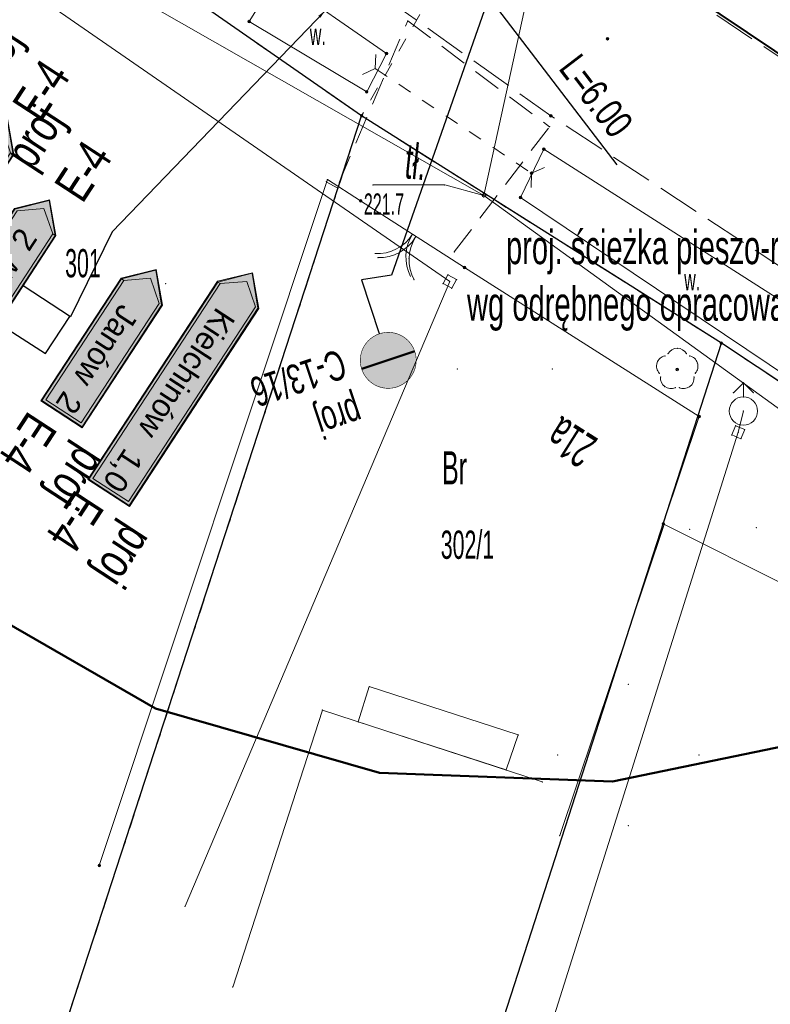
# Model space of a CAD drawing. Header units: metres. Extents: x 6599594 to 6600699, y 5687867 to 5691114.
# Tile 10 of 256: x 6599828 to 6599855, y 5688491 to 5688526. Entities that reach past the tile are written whole.
import ezdxf
from ezdxf import colors
from ezdxf.entities.mleader import LeaderData, LeaderLine
from ezdxf.enums import TextEntityAlignment as Align
from ezdxf.math import Vec2, Vec3

# ---------------------------------------------------------------- set-up
doc = ezdxf.new("R2010")
doc.units = ezdxf.units.M
doc.header["$MEASUREMENT"] = 0
for name, pattern in [('1', [0]), ('3_EGBU_A', [0]), ('BGT', [0]), ('BTO', [0]), ('GUK', [2, 1.5, -0.5]), ('GUZ', [1, 0.5, -0.5]), ('KOU', [1.5, 1, -0.5]), ('L_0_06', [2, 1.5, -0.5]), ('L_0_7E', [1, 0.5, -0.5]), ('UPT', [0]), ('UPW', [0])]:
    doc.linetypes.add(name, pattern=pattern)
doc.layers.get('0').update_dxf_attribs({"color": 253, "linetype": 'CONTINUOUS', "lineweight": 13})
for name, color, linetype in [('__gaPionowe', 7, 'CONTINUOUS'), ('zzz.gaHSDlugosc', 7, 'CONTINUOUS'), ('zzz.gaHSDodTekst', 7, 'CONTINUOUS'), ('zzz.gaHSKilometraz', 7, 'CONTINUOUS'), ('zzz.gaHSNazwa', 7, 'CONTINUOUS'), ('zzz.gaHSOpis', 7, 'CONTINUOUS'), ('zzz.gaHSStan', 7, 'CONTINUOUS'), ('zzz.gaVSDodTekst', 7, 'CONTINUOUS'), ('zzz.gaVSDomyslna', 7, 'CONTINUOUS'), ('zzz.gaVSNazwa', 7, 'CONTINUOUS'), ('zzz.gaVSStan', 7, 'CONTINUOUS'), ('zzz.gaVSWielkość', 7, 'CONTINUOUS')]:
    doc.layers.add(name, color=color, linetype=linetype)
for name, color, linetype, lineweight in [('_opis', 7, 'CONTINUOUS', 25), ('_wg odrębnego opracowania', 200, 'BTO', 40), ('Dzialki', 130, '1', 30), ('EBTPO_L_12', 7, '1', 9), ('EEADTD_T_0', 7, 'CONTINUOUS', 9), ('EGBB_L_0', 7, '3_EGBU_A', 9), ('Kontury', 252, 'GUK', 9), ('Numery_dzialek', 150, 'CONTINUOUS', 30), ('Numery_uzytkow', 253, 'CONTINUOUS', 9), ('OT_Komunikacja', 7, 'CONTINUOUS', 0), ('OT_Ogrodzenia', 7, 'CONTINUOUS', 0), ('pkt_sztuczny_i_naturalny', 7, 'CONTINUOUS', 5), ('Punkty', 7, 'CONTINUOUS', 9), ('SDROK_T_0', 252, 'CONTINUOUS', 9), ('SDRPK_L_1', 252, 'KOU', 9), ('SZOPO_L_0', 7, 'BGT', 9), ('SZOPO_T_0', 7, 'CONTINUOUS', 9), ('SZZPZ_T_0', 7, 'CONTINUOUS', 9), ('UTTOC_T_2', 30, 'CONTINUOUS', 9), ('UTTPOM_L_0', 30, 'UPT', 9), ('UWWOA_T_7', 5, 'CONTINUOUS', 9), ('UWWPM_L_0', 5, 'UPW', 9), ('Uzytki', 252, 'GUZ', 9), ('zakres', 1, 'CONTINUOUS', 50), ('zzz.gaHSTrasa', 4, 'CONTINUOUS', 5)]:
    doc.layers.add(name, color=color, linetype=linetype, lineweight=lineweight)
doc.styles.add('GA-ATR-TEXT', font='ARIALN.TTF', dxfattribs={"width": 0.8})
doc.styles.add('GA-SIGN-TEXT', font='GA_OZ_PION.ttf')
doc.styles.add('GA4-HS-TEXT', font='ARIALN.TTF', dxfattribs={"width": 0.9})
doc.styles.add('opis drzewa', font='ARIALN.TTF', dxfattribs={"width": 0.7, "height": 1.4})
doc.styles.get("Standard").update_dxf_attribs({"font": 'ARIALN.TTF', "width": 0.75, "height": 1.2})
doc.linetypes.add('L_0_15_SHX', pattern='A,0,-0.375,-0.75,-0.75,-0.75,-0.75,-0.75,[6,Mapa Kielchinów 07-08-2022.shx,S=0.05,R=0,X=0,Y=0],-0.75,-0.75,-0.75,-0.75,-0.375', length=7.5)
doc.dimstyles.new('GA-LEADER', dxfattribs={"dimtxt": 1, "dimasz": 1, "dimexe": 1, "dimexo": 1, "dimgap": 1, "dimtad": 1, "dimtxsty": 'Standard', "dimcen": 1, "dimadec": 0, "dimazin": 0, "dimtfac": 1, "dimtmove": 0, "dimatfit": 3, "dimfxl": 1, "dimarcsym": 0})

# ---------------------------------------------------------------- blocks, each defined once
blk = doc.blocks.new('L_0_02_2')
at = {"color": 0}
blk.add_point((0, 0), dxfattribs=at)
blk = doc.blocks.new('L_0_02_1')
at = {"color": 0}
blk.add_point((0, 0), dxfattribs=at)
blk = doc.blocks.new('L_0_7E_1')
at = {"color": 0, "linetype": 'Continuous', "lineweight": 13, "flags": 128}
for points in [[(0, 0), (-0.53, 0.85)], [(0, 0), (-0.53, -0.85)]]:
    blk.add_lwpolyline(points, dxfattribs=at)
blk = doc.blocks.new('L_0_7E_2')
at = {"color": 0, "linetype": 'Continuous', "lineweight": 13, "flags": 128}
for points in [[(0, 0), (-0.53, 0.85)], [(0, 0), (-0.53, -0.85)]]:
    blk.add_lwpolyline(points, dxfattribs=at)
blk = doc.blocks.new('KTOK02_500')
at = {"color": 0, "linetype": 'Continuous', "lineweight": 13}
for centre, start, end in [((-3, 0), 0, 60.01836), ((3, 0), 119.98164, 180)]:
    blk.add_arc(centre, 3, start, end, dxfattribs=at)
blk = doc.blocks.new('168')
at = {"linetype": 'Continuous', "lineweight": 13}
blk.add_hatch(color=0, dxfattribs=at).paths.add_polyline_path([(0, -0.091, 1), (0, 0.091, 1)])
at = {"color": 0, "linetype": 'Continuous', "lineweight": 13}
blk.add_circle((0, 0), 0.0906, dxfattribs=at)
blk = doc.blocks.new('169')
at = {"linetype": 'Continuous', "lineweight": 13}
blk.add_hatch(color=0, dxfattribs=at).paths.add_polyline_path([(0, -0.091, 1), (0, 0.091, 1)])
at = {"color": 0, "linetype": 'Continuous', "lineweight": 13}
blk.add_circle((0, 0), 0.0906, dxfattribs=at)
blk = doc.blocks.new('_Dot')
at = {"color": 0, "linetype": 'ByBlock', "lineweight": -2}
blk.add_line((-0.5, 0), (-1, 0), dxfattribs=at)
at = {"color": 0, "linetype": 'ByBlock', "const_width": 0.5}
blk.add_lwpolyline([(-0.25, 0, 1), (0.25, 0, 1)], format="xyb", close=True, dxfattribs=at)
blk = doc.blocks.new('gaVScolumn0')
at = {"color": 0, "linetype": 'ByBlock', "lineweight": -2}
blk.add_line((0, 0), (0, 400), dxfattribs=at)
at = {"color": 7, "style": 'GA-ATR-TEXT', "width": 0.9}
blk.add_attdef('X2', text='', height=150, dxfattribs=at).set_placement((-50, 0), align=Align.BOTTOM_RIGHT)
blk = doc.blocks.new('*U367')
at = {"layer": 'zzz.gaVSDomyslna'}
for color, points in [(96, [(-611.8, 0), (-611.8, 350), (424.8, 350), (611.8, 175), (424.8, 0)]), (7, [(422.3, 25), (538.8, 175), (422.3, 325), (-586.8, 325), (-586.8, 25), (422.3, 25), (422.3, 5), (-606.8, 5), (-606.8, 345), (422.3, 345), (606.8, 175), (422.3, 5)])]:
    blk.add_hatch(color=color, dxfattribs=at).paths.add_polyline_path(points)
at = {"layer": 'zzz.gaVSDomyslna', "color": 96, "lineweight": 0}
blk.add_lwpolyline([(-611.8, 0), (-611.8, 350), (424.8, 350), (611.8, 175), (424.8, 0)], close=True, dxfattribs=at)
at = {"layer": 'zzz.gaVSDomyslna', "color": 7, "lineweight": 0}
blk.add_lwpolyline([(424.8, 0), (-611.8, 0), (-611.8, 350), (424.8, 350), (611.8, 175), (424.8, 0)], dxfattribs=at)
blk.add_lwpolyline([(422.3, 25), (538.8, 175), (422.3, 325), (-586.8, 325), (-586.8, 25), (422.3, 25), (422.3, 5), (-606.8, 5), (-606.8, 345), (422.3, 345), (606.8, 175), (422.3, 5)], close=True, dxfattribs=at)
blk = doc.blocks.new('*U366')
at = {"layer": 'zzz.gaVSDomyslna', "color": 7, "style": 'GA-SIGN-TEXT'}
blk.add_text('Janów', height=162, dxfattribs=at).set_placement((-331.79915, 81), align=Align.MIDDLE_LEFT)
blk.add_text('2', height=162, dxfattribs=at).set_placement((522.44085, 81), align=Align.MIDDLE_RIGHT)
blk = doc.blocks.new('*U365')
at = {"layer": 'zzz.gaVSDomyslna'}
for name, p in [('*U367', (0, 0)), ('*U366', (-182.8, 94))]:
    blk.add_blockref(name, p, dxfattribs=at)
at = {"layer": 'zzz.gaVSDodTekst', "style": 'GA-ATR-TEXT', "width": 0.9}
blk.add_attdef('Addtext', text='', height=250, dxfattribs=at).set_placement((711.8, -337.5), align=Align.MIDDLE_LEFT)
at = {"layer": 'zzz.gaVSDomyslna', "style": 'opis drzewa', "flags": 1}
for tag in ['Width', 'Height', 'Position', 'Route', 'ItemNo', 'ID']:
    blk.add_attdef(tag, text='', height=1, dxfattribs=at).set_placement((0, 0), align=Align.MIDDLE_LEFT)
at = {"layer": 'zzz.gaVSNazwa', "style": 'GA-ATR-TEXT', "width": 0.9}
blk.add_attdef('Name', text='', height=250, dxfattribs=at).set_placement((711.8, 87.5), align=Align.MIDDLE_LEFT)
at = {"layer": 'zzz.gaVSStan', "style": 'GA-ATR-TEXT', "width": 0.9}
blk.add_attdef('State', text='', height=250, dxfattribs=at).set_placement((711.8, 512.5), align=Align.MIDDLE_LEFT)
at = {"layer": 'zzz.gaVSWielkość', "style": 'opis drzewa', "flags": 1}
blk.add_attdef('Size', text='', height=1, dxfattribs=at).set_placement((0, 0), align=Align.MIDDLE_LEFT)
blk = doc.blocks.new('*U370')
at = {"layer": 'zzz.gaVSDomyslna'}
for color, points in [(96, [(-896.7, 0), (-896.7, 350), (709.7, 350), (896.7, 175), (709.7, 0)]), (7, [(707.2, 25), (823.7, 175), (707.2, 325), (-871.7, 325), (-871.7, 25), (707.2, 25), (707.2, 5), (-891.7, 5), (-891.7, 345), (707.2, 345), (891.7, 175), (707.2, 5)])]:
    blk.add_hatch(color=color, dxfattribs=at).paths.add_polyline_path(points)
at = {"layer": 'zzz.gaVSDomyslna', "color": 96, "lineweight": 0}
blk.add_lwpolyline([(-896.7, 0), (-896.7, 350), (709.7, 350), (896.7, 175), (709.7, 0)], close=True, dxfattribs=at)
at = {"layer": 'zzz.gaVSDomyslna', "color": 7, "lineweight": 0}
blk.add_lwpolyline([(709.7, 0), (-896.7, 0), (-896.7, 350), (709.7, 350), (896.7, 175), (709.7, 0)], dxfattribs=at)
blk.add_lwpolyline([(707.2, 25), (823.7, 175), (707.2, 325), (-871.7, 325), (-871.7, 25), (707.2, 25), (707.2, 5), (-891.7, 5), (-891.7, 345), (707.2, 345), (891.7, 175), (707.2, 5)], close=True, dxfattribs=at)
blk = doc.blocks.new('*U369')
at = {"layer": 'zzz.gaVSDomyslna', "color": 7, "style": 'GA-SIGN-TEXT'}
blk.add_text('Kiechinów', height=162, dxfattribs=at).set_placement((-615.97415, 81), align=Align.MIDDLE_LEFT)
blk.add_text('1,0', height=162, dxfattribs=at).set_placement((806.61585, 81), align=Align.MIDDLE_RIGHT)
blk = doc.blocks.new('*U368')
at = {"layer": 'zzz.gaVSDomyslna'}
for name, p in [('*U370', (0, 0)), ('*U369', (-182.8, 94))]:
    blk.add_blockref(name, p, dxfattribs=at)
at = {"layer": 'zzz.gaVSDodTekst', "style": 'GA-ATR-TEXT', "width": 0.9}
blk.add_attdef('Addtext', text='', height=250, dxfattribs=at).set_placement((996.7, -337.5), align=Align.MIDDLE_LEFT)
at = {"layer": 'zzz.gaVSDomyslna', "style": 'opis drzewa', "flags": 1}
for tag in ['Width', 'Height', 'Position', 'Route', 'ItemNo', 'ID']:
    blk.add_attdef(tag, text='', height=1, dxfattribs=at).set_placement((0, 0), align=Align.MIDDLE_LEFT)
at = {"layer": 'zzz.gaVSNazwa', "style": 'GA-ATR-TEXT', "width": 0.9}
blk.add_attdef('Name', text='', height=250, dxfattribs=at).set_placement((996.7, 87.5), align=Align.MIDDLE_LEFT)
at = {"layer": 'zzz.gaVSStan', "style": 'GA-ATR-TEXT', "width": 0.9}
blk.add_attdef('State', text='', height=250, dxfattribs=at).set_placement((996.7, 512.5), align=Align.MIDDLE_LEFT)
at = {"layer": 'zzz.gaVSWielkość', "style": 'opis drzewa', "flags": 1}
blk.add_attdef('Size', text='', height=1, dxfattribs=at).set_placement((0, 0), align=Align.MIDDLE_LEFT)
blk = doc.blocks.new('*U373')
at = {"layer": 'zzz.gaVSDomyslna'}
for color, points in [(96, [(611.8, 0), (611.8, 350), (-424.8, 350), (-611.8, 175), (-424.8, 0)]), (7, [(-422.3, 25), (-538.8, 175), (-422.3, 325), (586.8, 325), (586.8, 25), (-422.3, 25), (-422.3, 5), (606.8, 5), (606.8, 345), (-422.3, 345), (-606.8, 175), (-422.3, 5)])]:
    blk.add_hatch(color=color, dxfattribs=at).paths.add_polyline_path(points)
at = {"layer": 'zzz.gaVSDomyslna', "color": 96, "lineweight": 0}
blk.add_lwpolyline([(611.8, 0), (611.8, 350), (-424.8, 350), (-611.8, 175), (-424.8, 0)], close=True, dxfattribs=at)
at = {"layer": 'zzz.gaVSDomyslna', "color": 7, "lineweight": 0}
blk.add_lwpolyline([(-424.8, 0), (611.8, 0), (611.8, 350), (-424.8, 350), (-611.8, 175), (-424.8, 0)], dxfattribs=at)
blk.add_lwpolyline([(-422.3, 25), (-538.8, 175), (-422.3, 325), (586.8, 325), (586.8, 25), (-422.3, 25), (-422.3, 5), (606.8, 5), (606.8, 345), (-422.3, 345), (-606.8, 175), (-422.3, 5)], close=True, dxfattribs=at)
blk = doc.blocks.new('*U372')
at = {"layer": 'zzz.gaVSDomyslna', "color": 7, "style": 'GA-SIGN-TEXT'}
blk.add_text('Janów', height=162, dxfattribs=at).set_placement((-331.79915, 81), align=Align.MIDDLE_LEFT)
blk.add_text('2', height=162, dxfattribs=at).set_placement((522.44085, 81), align=Align.MIDDLE_RIGHT)
blk = doc.blocks.new('*U371')
at = {"layer": 'zzz.gaVSDomyslna'}
for name, p in [('*U373', (0, 0)), ('*U372', (54, 94))]:
    blk.add_blockref(name, p, dxfattribs=at)
at = {"layer": 'zzz.gaVSDodTekst', "style": 'GA-ATR-TEXT', "width": 0.9}
blk.add_attdef('Addtext', text='', height=250, dxfattribs=at).set_placement((711.8, -337.5), align=Align.MIDDLE_LEFT)
at = {"layer": 'zzz.gaVSDomyslna', "style": 'opis drzewa', "flags": 1}
for tag in ['Width', 'Height', 'Position', 'Route', 'ItemNo', 'ID']:
    blk.add_attdef(tag, text='', height=1, dxfattribs=at).set_placement((0, 0), align=Align.MIDDLE_LEFT)
at = {"layer": 'zzz.gaVSNazwa', "style": 'GA-ATR-TEXT', "width": 0.9}
blk.add_attdef('Name', text='', height=250, dxfattribs=at).set_placement((711.8, 87.5), align=Align.MIDDLE_LEFT)
at = {"layer": 'zzz.gaVSStan', "style": 'GA-ATR-TEXT', "width": 0.9}
blk.add_attdef('State', text='', height=250, dxfattribs=at).set_placement((711.8, 512.5), align=Align.MIDDLE_LEFT)
at = {"layer": 'zzz.gaVSWielkość', "style": 'opis drzewa', "flags": 1}
blk.add_attdef('Size', text='', height=1, dxfattribs=at).set_placement((0, 0), align=Align.MIDDLE_LEFT)
blk = doc.blocks.new('*U376')
at = {"layer": 'zzz.gaVSDomyslna'}
for color, points in [(96, [(930.5, 0), (930.5, 350), (-743.5, 350), (-930.5, 175), (-743.5, 0)]), (7, [(-741, 25), (-857.5, 175), (-741, 325), (905.5, 325), (905.5, 25), (-741, 25), (-741, 5), (925.5, 5), (925.5, 345), (-741, 345), (-925.5, 175), (-741, 5)])]:
    blk.add_hatch(color=color, dxfattribs=at).paths.add_polyline_path(points)
at = {"layer": 'zzz.gaVSDomyslna', "color": 96, "lineweight": 0}
blk.add_lwpolyline([(930.5, 0), (930.5, 350), (-743.5, 350), (-930.5, 175), (-743.5, 0)], close=True, dxfattribs=at)
at = {"layer": 'zzz.gaVSDomyslna', "color": 7, "lineweight": 0}
blk.add_lwpolyline([(-743.5, 0), (930.5, 0), (930.5, 350), (-743.5, 350), (-930.5, 175), (-743.5, 0)], dxfattribs=at)
blk.add_lwpolyline([(-741, 25), (-857.5, 175), (-741, 325), (905.5, 325), (905.5, 25), (-741, 25), (-741, 5), (925.5, 5), (925.5, 345), (-741, 345), (-925.5, 175), (-741, 5)], close=True, dxfattribs=at)
blk = doc.blocks.new('*U375')
at = {"layer": 'zzz.gaVSDomyslna', "color": 7, "style": 'GA-SIGN-TEXT'}
blk.add_text('Kielchinów', height=162, dxfattribs=at).set_placement((-649.72415, 81), align=Align.MIDDLE_LEFT)
blk.add_text('1,0', height=162, dxfattribs=at).set_placement((840.36585, 81), align=Align.MIDDLE_RIGHT)
blk = doc.blocks.new('*U374')
at = {"layer": 'zzz.gaVSDomyslna'}
for name, p in [('*U376', (0, 0)), ('*U375', (54, 94))]:
    blk.add_blockref(name, p, dxfattribs=at)
at = {"layer": 'zzz.gaVSDodTekst', "style": 'GA-ATR-TEXT', "width": 0.9}
blk.add_attdef('Addtext', text='', height=250, dxfattribs=at).set_placement((1030.5, -337.5), align=Align.MIDDLE_LEFT)
at = {"layer": 'zzz.gaVSDomyslna', "style": 'opis drzewa', "flags": 1}
for tag in ['Width', 'Height', 'Position', 'Route', 'ItemNo', 'ID']:
    blk.add_attdef(tag, text='', height=1, dxfattribs=at).set_placement((0, 0), align=Align.MIDDLE_LEFT)
at = {"layer": 'zzz.gaVSNazwa', "style": 'GA-ATR-TEXT', "width": 0.9}
blk.add_attdef('Name', text='', height=250, dxfattribs=at).set_placement((1030.5, 87.5), align=Align.MIDDLE_LEFT)
at = {"layer": 'zzz.gaVSStan', "style": 'GA-ATR-TEXT', "width": 0.9}
blk.add_attdef('State', text='', height=250, dxfattribs=at).set_placement((1030.5, 512.5), align=Align.MIDDLE_LEFT)
at = {"layer": 'zzz.gaVSWielkość', "style": 'opis drzewa', "flags": 1}
blk.add_attdef('Size', text='', height=1, dxfattribs=at).set_placement((0, 0), align=Align.MIDDLE_LEFT)
blk = doc.blocks.new('*U583')
at = {"layer": 'zzz.gaVSDomyslna'}
blk.add_hatch(color=180, dxfattribs=at).paths.add_polyline_path([(-400, 400, 1), (400, 400, 1)])
blk = doc.blocks.new('*U584')
at = {"layer": 'zzz.gaVSDomyslna', "color": 7, "lineweight": 0, "const_width": 8}
blk.add_lwpolyline([(0, 796, 1), (0, 4, 1), (0, 796, 1.17474)], format="xyb", dxfattribs=at)
blk = doc.blocks.new('*U585')
at = {"layer": 'zzz.gaVSDomyslna'}
h = blk.add_hatch(color=7, dxfattribs=at)
h.paths.add_polyline_path([(68.7298, 120), (80.3852, 120, 3.31928), (150.279, 245.471), (101.889, 323.64), (113.417, 360), (160, 360), (160, 400), (39.4574, 400, 0.843718), (36.4063, 381.198), (93.1592, 362.28), (86.0947, 340), (-138.924, 340), (-124.106, 391.293, -0.334944), (-112.567, 400), (-80, 400), (-80, 420), (-112.567, 420, 0.333495), (-143.292, 396.942), (-183.634, 257.298, 25.9615), (-164.42, 251.747), (-156.934, 277.658), (-5.88005, 147.681, 1.10824)])
h.paths.add_polyline_path([(68.7298, 140, 0.191903), (51.2382, 163.896), (93.9215, 298.513), (133.274, 234.943, 0.219028), (80.3852, 140)], flags=16)
h.paths.add_polyline_path([(32.1735, 169.941, 0.167013), (7.16478, 162.841), (-150.83, 298.79), (-144.702, 320), (79.7533, 320)], flags=16)
h.paths.add_polyline_path([(100.455, 120), (192.679, 120, 1.76317), (209.386, 149.991), (160.843, 228.405, -3.23686)], flags=16)
h.paths.add_polyline_path([(100.455, 140, -0.211684), (143.838, 217.878), (192.048, 140)], flags=16)
h.paths.add_polyline_path([(-189.204, 238.016), (-214.8, 149.415, 3.73205), (-195.586, 143.865), (-169.99, 232.466, -21.9545)], flags=16)
blk = doc.blocks.new('*U586')
at = {"layer": 'zzz.gaVSDomyslna'}
h = blk.add_hatch(color=7, dxfattribs=at)
h.paths.add_polyline_path([(-101.25, 517.5, 1), (-33.75, 517.5, 1)])
h.paths.add_polyline_path([(174.375, 298.125, 1), (230.625, 298.125, 1)], flags=17)
h.paths.add_polyline_path([(-25.0187, 384.179), (68.3868, 243.19), (76.6325, 249.603), (118.259, 225.538), (148.976, 235.904), (122.485, 129.941), (133.136, 127.544), (102.969, 6.87773), (129.764, 4.48537), (168.75, 120), (218.529, 31.5037), (233.422, 30.2005), (246.316, 59.2105), (232.906, 60.8867), (203.162, 137.647), (219.477, 202.909), (248.412, 146.605), (271.047, 155.407), (217.347, 262.806), (168.75, 270.703), (119.62, 249.209), (85.5204, 267.964), (-10.2857, 438.286), (-56.25, 475.312), (-87.3134, 476.866), (-158.4, 446.4), (-180, 360), (-196.44, 228.483), (-180.251, 227.269), (-154.512, 326.25), (-161.476, 237.111), (-155.15, 236.636), (-176.029, 0), (-137.25, 0), (-98.2895, 222.632), (-41.625, 33.75), (-5.82589, 33.75), (11.3704, 72.2698), (-8.63724, 80.8445), (-42.0833, 286.667)])
blk = doc.blocks.new('*U587')
at = {"layer": 'zzz.gaVSDomyslna'}
blk.add_hatch(color=180, dxfattribs=at).paths.add_polyline_path([(-400, 400, 1), (400, 400, 1)])
blk = doc.blocks.new('*U588')
at = {"layer": 'zzz.gaVSDomyslna', "color": 7, "lineweight": 0, "const_width": 8}
blk.add_lwpolyline([(0, 796, 1), (0, 4, 1), (0, 796, 1.17474)], format="xyb", dxfattribs=at)
blk = doc.blocks.new('*U589')
at = {"layer": 'zzz.gaVSDomyslna'}
h = blk.add_hatch(color=7, dxfattribs=at)
h.paths.add_polyline_path([(68.7298, 120), (80.3852, 120, 3.31928), (150.279, 245.471), (101.889, 323.64), (113.417, 360), (160, 360), (160, 400), (39.4574, 400, 0.843718), (36.4063, 381.198), (93.1592, 362.28), (86.0947, 340), (-138.924, 340), (-124.106, 391.293, -0.334944), (-112.567, 400), (-80, 400), (-80, 420), (-112.567, 420, 0.333495), (-143.292, 396.942), (-183.634, 257.298, 25.9615), (-164.42, 251.747), (-156.934, 277.658), (-5.88005, 147.681, 1.10824)])
h.paths.add_polyline_path([(68.7298, 140, 0.191903), (51.2382, 163.896), (93.9215, 298.513), (133.274, 234.943, 0.219028), (80.3852, 140)], flags=16)
h.paths.add_polyline_path([(32.1735, 169.941, 0.167013), (7.16478, 162.841), (-150.83, 298.79), (-144.702, 320), (79.7533, 320)], flags=16)
h.paths.add_polyline_path([(100.455, 120), (192.679, 120, 1.76317), (209.386, 149.991), (160.843, 228.405, -3.23686)], flags=16)
h.paths.add_polyline_path([(100.455, 140, -0.211684), (143.838, 217.878), (192.048, 140)], flags=16)
h.paths.add_polyline_path([(-189.204, 238.016), (-214.8, 149.415, 3.73205), (-195.586, 143.865), (-169.99, 232.466, -21.9545)], flags=16)
blk = doc.blocks.new('*U590')
at = {"layer": 'zzz.gaVSDomyslna'}
h = blk.add_hatch(color=7, dxfattribs=at)
h.paths.add_polyline_path([(-101.25, 517.5, 1), (-33.75, 517.5, 1)])
h.paths.add_polyline_path([(174.375, 298.125, 1), (230.625, 298.125, 1)], flags=17)
h.paths.add_polyline_path([(-25.0187, 384.179), (68.3868, 243.19), (76.6325, 249.603), (118.259, 225.538), (148.976, 235.904), (122.485, 129.941), (133.136, 127.544), (102.969, 6.87773), (129.764, 4.48537), (168.75, 120), (218.529, 31.5037), (233.422, 30.2005), (246.316, 59.2105), (232.906, 60.8867), (203.162, 137.647), (219.477, 202.909), (248.412, 146.605), (271.047, 155.407), (217.347, 262.806), (168.75, 270.703), (119.62, 249.209), (85.5204, 267.964), (-10.2857, 438.286), (-56.25, 475.312), (-87.3134, 476.866), (-158.4, 446.4), (-180, 360), (-196.44, 228.483), (-180.251, 227.269), (-154.512, 326.25), (-161.476, 237.111), (-155.15, 236.636), (-176.029, 0), (-137.25, 0), (-98.2895, 222.632), (-41.625, 33.75), (-5.82589, 33.75), (11.3704, 72.2698), (-8.63724, 80.8445), (-42.0833, 286.667)])
blk = doc.blocks.new('*U591')
at = {"layer": 'zzz.gaVSDomyslna', "color": 7, "const_width": 16}
blk.add_lwpolyline([(-198, 198), (198, 198)], dxfattribs=at)
blk.add_lwpolyline([(-198, 198), (198, 198)], dxfattribs=at)
at = {"layer": 'zzz.gaVSDomyslna', "color": 180, "xscale": 0.5, "yscale": 0.5}
for name in ['*U583', '*U587']:
    blk.add_blockref(name, (0, 0), dxfattribs=at)
at = {"layer": 'zzz.gaVSDomyslna', "color": 7}
for name, p, xscale, yscale in [('*U584', (0, 0), 0.5, 0.5), ('*U588', (0, 0), 0.5, 0.5), ('*U586', (0, 220), 0.29, 0.29), ('*U590', (0, 220), 0.29, 0.29), ('*U585', (0, 46), 0.3, 0.3), ('*U589', (0, 46), 0.3, 0.3)]:
    blk.add_blockref(name, p, dxfattribs=dict(at, xscale=xscale, yscale=yscale))
blk = doc.blocks.new('*U582')
at = {"layer": 'zzz.gaVSDomyslna'}
blk.add_blockref('*U591', (0, 0), dxfattribs=at)
at = {"layer": 'zzz.gaVSDodTekst', "style": 'GA-ATR-TEXT', "width": 0.8}
blk.add_attdef('Addtext', text='', height=200, dxfattribs=at).set_placement((300, -227), align=Align.MIDDLE_LEFT)
at = {"layer": 'zzz.gaVSDomyslna', "style": 'opis drzewa', "flags": 1}
for tag in ['Width', 'Height', 'Position', 'Route', 'ItemNo', 'ID']:
    blk.add_attdef(tag, text='', height=1, dxfattribs=at).set_placement((0, 0), align=Align.MIDDLE_LEFT)
at = {"layer": 'zzz.gaVSNazwa', "style": 'GA-ATR-TEXT', "width": 0.8}
blk.add_attdef('Name', text='', height=210, dxfattribs=at).set_placement((300, 118), align=Align.MIDDLE_LEFT)
at = {"layer": 'zzz.gaVSStan', "style": 'GA-ATR-TEXT', "width": 0.8}
blk.add_attdef('State', text='', height=210, dxfattribs=at).set_placement((300, 475), align=Align.MIDDLE_LEFT)
at = {"layer": 'zzz.gaVSWielkość', "style": 'opis drzewa', "flags": 1}
blk.add_attdef('Size', text='', height=1, dxfattribs=at).set_placement((0, 0), align=Align.MIDDLE_LEFT)
blk = doc.blocks.new('z.ga4.HSL-descLine')
blk.add_line((0, 0), (10, 0))
blk = doc.blocks.new('z.ga4.HSL-desc')
at = {"layer": 'zzz.gaHSDlugosc', "style": 'GA4-HS-TEXT', "width": 0.9}
blk.add_attdef('LENGTH', (6.026, 0.4), '', height=1, dxfattribs=at)
at = {"layer": 'zzz.gaHSDodTekst', "style": 'GA4-HS-TEXT', "width": 0.9, "flags": 1}
blk.add_attdef('ADDTEXT', (0, -2.744), '', height=1, dxfattribs=at)
at = {"layer": 'zzz.gaHSKilometraz', "style": 'GA4-HS-TEXT', "width": 0.9, "flags": 1}
for tag, p in [('POSITION', (0, -5.695)), ('ID', (0, -7.125))]:
    blk.add_attdef(tag, p, '', height=1, dxfattribs=at)
at = {"layer": 'zzz.gaHSNazwa', "style": 'GA4-HS-TEXT', "width": 0.9}
blk.add_attdef('NAME', (0, 0.4), '', height=1, dxfattribs=at)
at = {"layer": 'zzz.gaHSStan', "style": 'GA4-HS-TEXT', "width": 0.9}
blk.add_attdef('STATE', (0, -1.356), '', height=1, dxfattribs=at)
at = {"layer": 'zzz.gaHSTrasa', "style": 'GA4-HS-TEXT', "width": 0.9, "flags": 1}
blk.add_attdef('ROUTE', (0, -4.27), '', height=1, dxfattribs=at)

msp = doc.modelspace()

# ---------------------------------------------------------------- linework, layer by layer
for p in [(6599842.19, 5688525.97), (6599841.043, 5688524.286), (6599840.56, 5688522.61), (6599840.56, 5688522.61), (6599847.21, 5688522.23), (6599839.349, 5688520.358), (6599839.31, 5688520.28), (6599839.72, 5688520.05), (6599839.77, 5688520.26), (6599840.961, 5688520.168), (6599843.502, 5688520.168), (6599844.89, 5688519.8), (6599844.89, 5688519.8), (6599842.46, 5688518.31), (6599841.139, 5688517.599), (6599841.895, 5688517.778), (6599842.237, 5688517.566), (6599843.84, 5688517.8), (6599843.611, 5688516.988), (6599833.63, 5688516.68), (6599842.415, 5688516.811), (6599843.442, 5688516.681), (6599843.68, 5688516.75), (6599843.68, 5688516.75), (6599843.749, 5688516.512), (6599843.918, 5688516.819), (6599853.29, 5688514.57), (6599853.29, 5688514.57), (6599851.294, 5688514.122), (6599851.406, 5688514.203), (6599851.73, 5688514.39), (6599852.054, 5688514.203), (6599852.166, 5688514.122), (6599851.017, 5688513.872), (6599852.443, 5688513.872), (6599843.95, 5688513.66), (6599847.304, 5688513.66), (6599851.094, 5688513.506), (6599851.137, 5688513.375), (6599851.73, 5688513.64), (6599852.323, 5688513.375), (6599852.366, 5688513.506), (6599851.289, 5688513.033), (6599852.171, 5688513.033), (6599854.07, 5688513.17), (6599851.661, 5688512.994), (6599851.799, 5688512.994), (6599853.716, 5688512.816), (6599854.07, 5688512.67), (6599854.424, 5688512.816), (6599854.07, 5688512.17), (6599854.07, 5688512.17), (6599853.796, 5688511.649), (6599853.661, 5688511.326), (6599853.89, 5688511.42), (6599853.89, 5688511.42), (6599854.119, 5688511.514), (6599853.984, 5688511.191), (6599851.27, 5688508.16), (6599852.17, 5688507.98), (6599854.532, 5688508.047), (6599840.83, 5688502.42), (6599850, 5688502.5), (6599833.26, 5688501.65), (6599839.17, 5688501.59), (6599840.44, 5688501.17), (6599846.1, 5688500.71), (6599847.5, 5688500), (6599852.5, 5688500), (6599845.67, 5688499.47), (6599841.19, 5688499.37), (6599846.95, 5688499.05), (6599849.44, 5688499.06), (6599850, 5688497.5), (6599847.57, 5688497.15), (6599834.31, 5688494.65), (6599836, 5688491.79)]:
    msp.add_point(p)
at = {"layer": '_opis'}
msp.add_lwpolyline([(6599827.713, 5688515.271), (6599829.378, 5688514.2), (6599830.237, 5688515.516)], dxfattribs=at)
at = {"layer": '_wg odrębnego opracowania'}
msp.add_lwpolyline([(6599851.303, 5688527.523), (6599864.846, 5688518.423)], dxfattribs=at)
at = {"layer": 'Dzialki', "linetype": 'CONTINUOUS'}
for p, q in [((6599840.56, 5688522.61), (6599826.92, 5688532.09)), ((6599735.06, 5688198.78), (6599840.56, 5688522.61)), ((6599853.29, 5688514.57), (6599840.56, 5688522.61)), ((6599780.55, 5688289.21), (6599853.29, 5688514.57)), ((6599864.47, 5688507.16), (6599853.29, 5688514.57))]:
    msp.add_line(p, q, dxfattribs=at)
at = {"layer": 'EBTPO_L_12', "linetype": 'Continuous', "flags": 128}
for points in [[(6599840.44, 5688501.17), (6599840.83, 5688502.42)], [(6599840.83, 5688502.42), (6599846.1, 5688500.71)], [(6599845.67, 5688499.47), (6599840.44, 5688501.17)], [(6599846.1, 5688500.71), (6599845.67, 5688499.47)]]:
    msp.add_lwpolyline(points, dxfattribs=at)
at = {"layer": 'EGBB_L_0', "linetype": 'Continuous', "flags": 128}
for points in [[(6599836, 5688491.79), (6599839.17, 5688501.59)], [(6599839.17, 5688501.59), (6599846.95, 5688499.05)]]:
    msp.add_lwpolyline(points, dxfattribs=at)
at = {"layer": 'Kontury', "flags": 128}
for points in [[(6599840.56, 5688522.61), (6599826.92, 5688532.09)], [(6599853.29, 5688514.57), (6599840.56, 5688522.61)], [(6599864.47, 5688507.16), (6599853.29, 5688514.57)]]:
    msp.add_lwpolyline(points, dxfattribs=at)
at = {"layer": 'OT_Komunikacja', "linetype": 'L_0_06', "flags": 128}
msp.add_lwpolyline([(6599830.381, 5688541.518), (6599832.43, 5688540.17), (6599834.033, 5688539.809), (6599835.899, 5688539.769), (6599838.229, 5688540.283), (6599839.801, 5688541.378), (6599840.957, 5688542.642), (6599841.946, 5688544.233), (6599842.981, 5688546.463), (6599844.54, 5688549.766), (6599847.802, 5688558.674), (6599859.216, 5688593.004), (6599869.316, 5688623.313), (6599880.054, 5688655.461), (6599887.112, 5688676.928), (6599898.514, 5688710.594), (6599908.271, 5688739.608), (6599919.396, 5688772.84), (6599928.325, 5688799.898), (6599938.811, 5688831.006), (6599950.421, 5688865.376), (6599958.497, 5688888.961), (6599970.528, 5688925.428), (6599978.861, 5688950.606), (6599989.609, 5688982.858), (6599998.618, 5689010.071), (6600012.734, 5689051.823), (6600018.489, 5689069.467), (6600021.036, 5689068.575), (6600023.247, 5689067.867), (6600017.518, 5689050.601), (6600003.368, 5689008.782), (6599994.356, 5688981.577), (6599983.462, 5688948.919), (6599975.108, 5688923.722), (6599962.816, 5688887.686), (6599954.794, 5688863.779), (6599943.493, 5688829.895), (6599932.87, 5688798.349), (6599924.066, 5688771.694), (6599912.638, 5688737.742), (6599903.06, 5688709.048), (6599891.75, 5688675.233), (6599884.693, 5688654.154), (6599873.725, 5688621.618), (6599863.845, 5688591.383), (6599852.386, 5688557.182), (6599849.157, 5688547.782), (6599847.243, 5688541.845), (6599846.552, 5688538.332), (6599846.448, 5688536.11), (6599846.752, 5688533.656), (6599847.53, 5688531.899), (6599849.014, 5688530.028), (6599851.005, 5688527.601), (6599864.999, 5688518.208), (6599870.235, 5688514.64), (6599868.13, 5688511.801), (6599866.941, 5688509.679), (6599847.255, 5688522.615), (6599839.453, 5688528.171), (6599826.779, 5688536.641), (6599806.085, 5688550.355), (6599808.095, 5688552.987), (6599809.805, 5688555.463)], close=True, dxfattribs=at)
at = {"layer": 'OT_Komunikacja', "linetype": 'Continuous', "flags": 128}
for points in [[(6599836.58, 5688525.948), (6599837.557, 5688527.524), (6599841.439, 5688524.818), (6599840.74, 5688523.462)], [(6599846.186, 5688519.723), (6599847.007, 5688521.433), (6599858.329, 5688514.204), (6599857.389, 5688512.197)]]:
    msp.add_lwpolyline(points, close=True, dxfattribs=at)
at = {"layer": 'OT_Komunikacja', "linetype": 'L_0_7E', "flags": 128}
msp.add_lwpolyline([(6599841.043, 5688524.286), (6599846.575, 5688520.582)], dxfattribs=at)
at = {"layer": 'OT_Ogrodzenia', "linetype": 'CONTINUOUS'}
for p, q in [((6599839.349, 5688520.358), (6599831.277, 5688496.091)), ((6599840.525, 5688519.607), (6599839.349, 5688520.358)), ((6599852.502, 5688511.978), (6599844.204, 5688517.246)), ((6599851.237, 5688508.18), (6599852.502, 5688511.978)), ((6599856.304, 5688505.636), (6599851.237, 5688508.18))]:
    msp.add_line(p, q, dxfattribs=at)
at = {"layer": 'OT_Ogrodzenia', "linetype": 'L_0_15_SHX'}
for p, q in [((6599839.349, 5688520.358), (6599831.277, 5688496.091)), ((6599840.525, 5688519.607), (6599839.349, 5688520.358)), ((6599852.502, 5688511.978), (6599844.204, 5688517.246)), ((6599851.237, 5688508.18), (6599852.502, 5688511.978)), ((6599856.304, 5688505.636), (6599851.237, 5688508.18))]:
    msp.add_line(p, q, dxfattribs=at)
at = {"layer": 'OT_Ogrodzenia', "linetype": 'Continuous', "flags": 128}
msp.add_lwpolyline([(6599844.204, 5688517.246), (6599840.525, 5688519.607)], dxfattribs=at)
at = {"layer": 'pkt_sztuczny_i_naturalny'}
for p in [(6599836.58, 5688525.948), (6599849.265, 5688525.341), (6599841.439, 5688524.818), (6599841.439, 5688524.818), (6599841.439, 5688524.818), (6599840.74, 5688523.462), (6599840.74, 5688523.462), (6599840.74, 5688523.462), (6599847.255, 5688522.615), (6599847.007, 5688521.433), (6599846.575, 5688520.582), (6599846.575, 5688520.582), (6599846.575, 5688520.582), (6599846.186, 5688519.723), (6599840.525, 5688519.607), (6599844.204, 5688517.246), (6599852.502, 5688511.978), (6599851.237, 5688508.18), (6599831.277, 5688496.091)]:
    msp.add_point(p, dxfattribs=at)
at = {"layer": 'Punkty'}
for centre in [(6599840.56, 5688522.61), (6599853.29, 5688514.57)]:
    msp.add_circle(centre, 0.045, dxfattribs=at)
at = {"layer": 'SDRPK_L_1', "flags": 128}
for points in [[(6599839.77, 5688520.26), (6599842.19, 5688525.97)], [(6599842.19, 5688525.97), (6599847.21, 5688522.23)], [(6599843.84, 5688517.8), (6599847.21, 5688522.23)]]:
    msp.add_lwpolyline(points, dxfattribs=at)
at = {"layer": 'SZOPO_L_0', "linetype": 'CONTINUOUS'}
for p, q in [((6599839.31, 5688520.28), (6599839.72, 5688520.05)), ((6599851.27, 5688508.16), (6599847.57, 5688497.15))]:
    msp.add_line(p, q, dxfattribs=at)
at = {"layer": 'SZOPO_L_0', "linetype": 'L_0_15_SHX'}
for p, q in [((6599839.31, 5688520.28), (6599839.72, 5688520.05)), ((6599851.27, 5688508.16), (6599847.57, 5688497.15))]:
    msp.add_line(p, q, dxfattribs=at)
at = {"layer": 'SZOPO_T_0'}
for centre, start, end in [((6599841.184, 5688519.098), 268.29, 328.2904), ((6599843.736, 5688517.522), 148.2895, 208.29)]:
    msp.add_arc(centre, 1.5, start, end, dxfattribs=at)
at = {"layer": 'SZZPZ_T_0'}
msp.add_circle((6599851.73, 5688513.64), 0.045, dxfattribs=at)
for centre, start, end in [((6599851.373, 5688513.756), 102.1445, 221.86), ((6599851.73, 5688514.015), 30.1401, 149.8599), ((6599852.087, 5688513.756), 318.14, 77.8555), ((6599851.51, 5688513.337), 174.1482, 293.8542), ((6599851.95, 5688513.337), 246.1458, 5.8518)]:
    msp.add_arc(centre, 0.375, start, end, dxfattribs=at)
at = {"layer": 'UTTOC_T_2', "linetype": 'Continuous', "flags": 128}
for points in [[(6599840.961, 5688520.168), (6599843.502, 5688520.168)], [(6599844.89, 5688519.8), (6599843.502, 5688520.168)]]:
    msp.add_lwpolyline(points, dxfattribs=at)
at = {"layer": 'UTTOC_T_2'}
msp.add_circle((6599844.89, 5688519.8), 0.0625, dxfattribs=at)
at = {"layer": 'UTTPOM_L_0', "linetype": 'Continuous', "flags": 128}
for points in [[(6599844.89, 5688519.8), (6599849.4, 5688540.47)], [(6599831.83, 5688527.25), (6599844.89, 5688519.8)], [(6599844.89, 5688519.8), (6599873.01, 5688499.47)]]:
    msp.add_lwpolyline(points, dxfattribs=at)
at = {"layer": 'UWWOA_T_7', "linetype": 'Continuous', "flags": 128}
for points in [[(6599843.611, 5688516.988), (6599843.442, 5688516.681)], [(6599843.918, 5688516.819), (6599843.611, 5688516.988)], [(6599843.442, 5688516.681), (6599843.749, 5688516.512)], [(6599843.749, 5688516.512), (6599843.918, 5688516.819)], [(6599854.07, 5688513.17), (6599853.716, 5688512.816)], [(6599854.07, 5688513.17), (6599854.424, 5688512.816)], [(6599854.07, 5688512.67), (6599854.07, 5688513.17)], [(6599853.796, 5688511.649), (6599853.661, 5688511.326)], [(6599854.119, 5688511.514), (6599853.796, 5688511.649)], [(6599853.661, 5688511.326), (6599853.984, 5688511.191)], [(6599853.984, 5688511.191), (6599854.119, 5688511.514)]]:
    msp.add_lwpolyline(points, dxfattribs=at)
at = {"layer": 'UWWOA_T_7'}
msp.add_circle((6599854.07, 5688512.17), 0.5, dxfattribs=at)
at = {"layer": 'UWWPM_L_0', "linetype": 'Continuous', "flags": 128}
for points in [[(6599843.68, 5688516.75), (6599826.99, 5688528.29)], [(6599843.68, 5688516.75), (6599834.31, 5688494.65)], [(6599853.89, 5688511.42), (6599854.07, 5688512.17)], [(6599839.92, 5688467.12), (6599853.89, 5688511.42)]]:
    msp.add_lwpolyline(points, dxfattribs=at)
at = {"layer": 'Uzytki', "flags": 128}
for points in [[(6599846.6, 5688533.14), (6599840.56, 5688522.61)], [(6599840.56, 5688522.61), (6599826.92, 5688532.09)], [(6599840.56, 5688522.61), (6599818.33, 5688454.36)], [(6599853.29, 5688514.57), (6599840.56, 5688522.61)], [(6599839, 5688470.29), (6599853.29, 5688514.57)], [(6599853.29, 5688514.57), (6599864.47, 5688507.16)]]:
    msp.add_lwpolyline(points, dxfattribs=at)
at = {"layer": 'zakres', "flags": 128}
msp.add_lwpolyline([(6600098.38, 5689267.84), (6600064.24, 5689082.18), (6600063.61, 5689077.56), (6600062.17, 5689071.37), (6599879.05, 5688522.33), (6599876.29, 5688516.16), (6599871.35, 5688509.54), (6599864.97, 5688504.3), (6599857.53, 5688500.73), (6599849.44, 5688499.06), (6599841.19, 5688499.37), (6599833.26, 5688501.65), (6599826.1, 5688505.76), (6599818.42, 5688511.51), (6599811.64, 5688518.27), (6599807.49, 5688525.41), (6599805.17, 5688533.33), (6599804.83, 5688541.58), (6599806.46, 5688549.67), (6599985.74, 5689089.37), (6599986.53, 5689096.03), (6600055.68, 5689477.92)], dxfattribs=at)

# ---------------------------------------------------------------- block references
at = {"layer": '__gaPionowe', "xscale": 0.005, "yscale": 0.005}
for name, p, rotation, values in [('*U368', (6599826.31, 5688518.272), 56.84835123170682, {'State': 'proj', 'Name': 'E-4'}), ('*U365', (6599828.577, 5688516.6), 56.8481407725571, {'State': 'proj', 'Name': 'E-4'}), ('*U371', (6599830.884, 5688515.093), 236.8483512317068, {'State': 'proj', 'Name': 'E-4'}), ('*U374', (6599833.421, 5688513.646), 236.8483512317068, {'State': 'proj', 'Name': 'E-4'}), ('*U582', (6599841.186, 5688514.911), 198.434738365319, {'State': 'proj', 'Name': 'C-13/16'})]:
    msp.add_blockref(name, p, dxfattribs=dict(at, rotation=rotation)).add_auto_attribs(values)
for p, rotation in [((6599830.252, 5688515.506), 56.84835123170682), ((6599840.554, 5688516.808), 198.4349488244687)]:
    msp.add_blockref('gaVScolumn0', p, dxfattribs=dict(at, rotation=rotation))
at = {"layer": 'Dzialki', "linetype": 'Continuous', "xscale": 0.5, "yscale": 0.5, "zscale": 0.5}
for name, p, rotation in [('L_0_02_2', (6599840.56, 5688522.61), 251.96), ('L_0_02_1', (6599840.56, 5688522.61), 145.2), ('L_0_02_2', (6599840.56, 5688522.61), 327.7200000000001), ('L_0_02_2', (6599853.29, 5688514.57), 252.11), ('L_0_02_1', (6599853.29, 5688514.57), 147.72), ('L_0_02_2', (6599853.29, 5688514.57), 326.46)]:
    msp.add_blockref(name, p, dxfattribs=dict(at, rotation=rotation))
at = {"layer": 'OT_Komunikacja', "linetype": 'Continuous', "xscale": 0.5, "yscale": 0.5, "zscale": 0.5}
for name, p, rotation in [('L_0_7E_1', (6599841.043, 5688524.286), 326.2), ('L_0_7E_2', (6599846.575, 5688520.582), 146.2)]:
    msp.add_blockref(name, p, dxfattribs=dict(at, rotation=rotation))
at = {"layer": 'OT_Ogrodzenia', "linetype": 'Continuous', "xscale": 0.5, "yscale": 0.5, "zscale": 0.5, "rotation": 147.31}
msp.add_blockref('KTOK02_500', (6599842.365, 5688518.426), dxfattribs=at)
at = {"layer": 'pkt_sztuczny_i_naturalny', "linetype": 'Continuous', "xscale": 0.5, "yscale": 0.5, "zscale": 0.5}
for name, p in [('169', (6599836.58, 5688525.948)), ('168', (6599849.265, 5688525.341)), ('169', (6599841.439, 5688524.818)), ('169', (6599841.439, 5688524.818)), ('169', (6599841.439, 5688524.818)), ('169', (6599840.74, 5688523.462)), ('169', (6599840.74, 5688523.462)), ('169', (6599840.74, 5688523.462)), ('168', (6599847.255, 5688522.615)), ('169', (6599847.007, 5688521.433)), ('169', (6599846.575, 5688520.582)), ('169', (6599846.575, 5688520.582)), ('169', (6599846.575, 5688520.582)), ('168', (6599840.525, 5688519.607)), ('169', (6599846.186, 5688519.723)), ('168', (6599844.204, 5688517.246)), ('168', (6599852.502, 5688511.978)), ('168', (6599851.237, 5688508.18)), ('168', (6599831.277, 5688496.091))]:
    msp.add_blockref(name, p, dxfattribs=at)
at = {"layer": 'zzz.gaHSOpis', "rotation": 307.4053566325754}
msp.add_blockref('z.ga4.HSL-desc', (6599843.521, 5688528.828), dxfattribs=at).add_auto_attribs({'STATE': 'prj', 'LENGTH': 'L=6.00', 'NAME': 'P-4'})
msp.add_blockref('z.ga4.HSL-descLine', (6599843.521, 5688528.828), dxfattribs=at)

# ---------------------------------------------------------------- texts
at = {"layer": 'EEADTD_T_0', "width": 0.66}
msp.add_text('21a', height=1.25, rotation=147.7, dxfattribs=at).set_placement((6599848.3, 5688510.11), align=Align.TOP_LEFT)
at = {"layer": 'Numery_dzialek', "width": 0.66}
for s, p in [('301', (6599830.067, 5688517.9)), ('302/1', (6599843.36, 5688507.94))]:
    msp.add_text(s, height=1, dxfattribs=at).set_placement(p, align=Align.TOP_LEFT)
at = {"layer": 'Numery_uzytkow', "width": 0.66}
msp.add_text('Br', height=1.17, dxfattribs=at).set_placement((6599843.406, 5688510.743), align=Align.TOP_LEFT)
at = {"layer": 'OT_Komunikacja', "width": 0.66}
for p in [(6599839.01, 5688525.493), (6599852.258, 5688516.815)]:
    msp.add_text('w.', height=0.75, rotation=-360, dxfattribs=at).set_placement(p, align=Align.MIDDLE_CENTER)
at = {"layer": 'SDROK_T_0', "width": 0.66}
msp.add_text('tł.', height=1.25, rotation=354, dxfattribs=at).set_placement((6599842.177, 5688521.655), align=Align.TOP_LEFT)
at = {"layer": 'UTTOC_T_2', "width": 0.66}
msp.add_text('221.7', height=0.75, dxfattribs=at).set_placement((6599840.64, 5688519.868), align=Align.TOP_LEFT)

# ---------------------------------------------------------------- leaders
at = {"layer": '__gaPionowe'}
for points in [[(6599847.541, 5688533.914), (6599841.621, 5688516.972), (6599840.554, 5688516.808)], [(6599839.269, 5688526.33), (6599831.736, 5688518.514), (6599830.252, 5688515.506)]]:
    msp.add_leader(points, dimstyle='GA-LEADER', override={"dimasz": 0.3}, dxfattribs=at)
at = {"layer": '_opis'}
ml = msp.add_multileader_mtext('Standard', dxfattribs=at)
ml.set_content('Koniec rozbudowy drogi gminnej\\Pkm 2+373,63', color=256)
ml.set_leader_properties()
ml.set_arrow_properties(name='DOT')
ml.build(insert=Vec2(0, 0))
ml.multileader.update_dxf_attribs({"dogleg_length": 1, "arrow_head_size": 0.3})
ctx = ml.context
ctx.base_point, ctx.char_height, ctx.arrow_head_size, ctx.landing_gap_size, ctx.plane_origin = Vec3(6599810.181, 5688528.015), 1.2, 0.3, 0.3, Vec3(6599812.711, 5688511.835)
ctx.text_align_type = 2
notes = []
notes.append((ctx, [(1, (1, 1, 0), (6599826.532, 5688528.015), (-1, 0), 1, [(0, [(6599841.95, 5688533.911)], 0, [])])]))
ctx.mtext.insert, ctx.mtext.rotation, ctx.mtext.alignment, ctx.mtext.flow_direction = Vec3(6599825.232, 5688528.733), -4.415683, 3, 5
ml = msp.add_multileader_mtext('Standard', dxfattribs=at)
ml.set_content('proj. ścieżka pieszo-row.\\Pwg odrębnego opracowania', color=256)
ml.set_leader_properties()
ml.set_arrow_properties(name='DOT')
ml.build(insert=Vec2(0, 0))
ml.multileader.update_dxf_attribs({"dogleg_length": 1, "arrow_head_size": 0.3})
ctx = ml.context
ctx.base_point, ctx.char_height, ctx.arrow_head_size, ctx.landing_gap_size, ctx.plane_origin = Vec3(6599844.036, 5688517.79), 1.2, 0.3, 0.3, Vec3(6599833.37, 5688496.123)
ctx.text_align_type = 2
notes.append((ctx, [(1, (1, 1, 0), (6599858.256, 5688517.79), (-1, 0), 1, [(0, [(6599859.391, 5688523.341)], 0, [])])]))
ctx.mtext.insert, ctx.mtext.rotation, ctx.mtext.alignment, ctx.mtext.flow_direction = Vec3(6599856.956, 5688518.566), -4.415683, 3, 5
for ctx, leaders in notes:
    for number, flags, end, landing, length, lines in leaders:
        leader = LeaderData()
        leader.index, (leader.has_last_leader_line, leader.has_dogleg_vector, leader.attachment_direction) = number, flags
        leader.last_leader_point, leader.dogleg_vector, leader.dogleg_length = Vec3(end), Vec3(landing), length
        for number, points, colour, breaks in lines:
            line = LeaderLine()
            line.index, line.vertices, line.color, line.breaks = number, Vec3.list(points), colors.encode_raw_color(colour), breaks
            leader.lines.append(line)
        ctx.leaders.append(leader)

doc.saveas('drawing.dxf')
